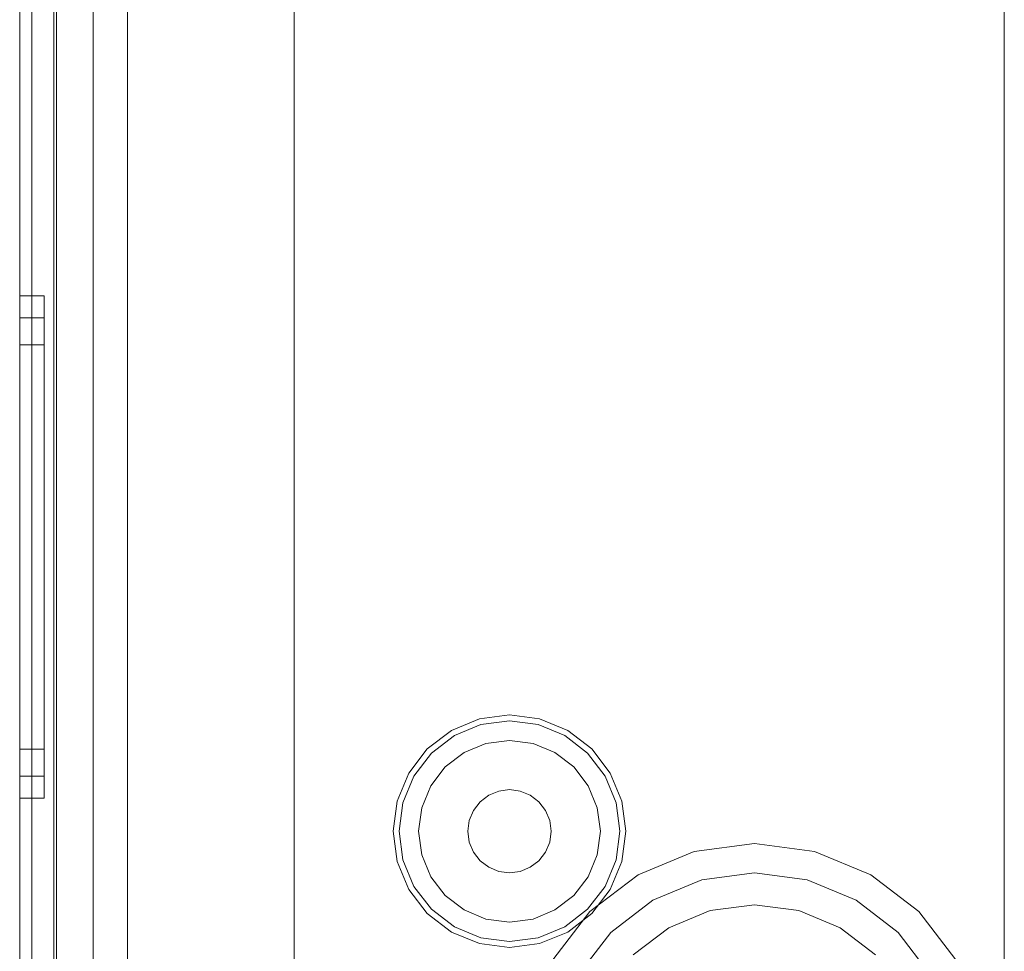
# Model space of a CAD drawing. Extents: x -634 to 300, y 62 to 1102.
# Tile 13 of 125: x -487.837 to -487.033, y 356.637 to 357.398. Entities that reach past the tile are written whole.
import ezdxf
from ezdxf.lldxf.tags import DXFTag

# ---------------------------------------------------------------- set-up
doc = ezdxf.new("R2010")
doc.units = 0
doc.layers.get('0').update_dxf_attribs({"lineweight": 13})
doc.layers.add('60- 61 allgemeine Ausstattung- 4 Terrassen', color=9, linetype='Continuous', lineweight=9, true_color=0x808080)
doc.layers.add('70 -71 Achsen- 1 Gebäudeachsen', color=7, linetype='STRICHPUNKT2-A06CPW00L0', lineweight=18)
tags = doc.linetypes.add('STRICHPUNKT2-A06CPW00L0', pattern=[12.7, 6.35, -3.175, 0, -3.175]).pattern_tags.tags
tags[10:11] = [DXFTag(74, 4), DXFTag(75, 0), DXFTag(340, '0'), DXFTag(46, 0.0), DXFTag(50, 0.0), DXFTag(44, 0.0), DXFTag(45, 0.0)]
tags[8:9] = [DXFTag(74, 4), DXFTag(75, 0), DXFTag(340, '0'), DXFTag(46, 0.0), DXFTag(50, 0.0), DXFTag(44, 0.0), DXFTag(45, 0.0)]
tags[6:7] = [DXFTag(74, 4), DXFTag(75, 0), DXFTag(340, '0'), DXFTag(46, 0.0), DXFTag(50, 0.0), DXFTag(44, 0.0), DXFTag(45, 0.0)]
tags[4:5] = [DXFTag(74, 4), DXFTag(75, 0), DXFTag(340, '0'), DXFTag(46, 0.0), DXFTag(50, 0.0), DXFTag(44, 0.0), DXFTag(45, 0.0)]

# ---------------------------------------------------------------- blocks, each defined once
blk = doc.blocks.new('Referenz-A06CPW02L0')
at = {"layer": '60- 61 allgemeine Ausstattung- 4 Terrassen', "color": 0}
blk.add_line((-487.61333, 205.4835), (-487.61333, 367.8833), dxfattribs=at)
at = {"layer": '70 -71 Achsen- 1 Gebäudeachsen', "color": 0, "linetype": 'STRICHPUNKT2-A06CPW00L0', "ltscale": 0.18}
blk.add_line((-487.03333, 1075.8235), (-487.03333, 76.3835), dxfattribs=at)
blk = doc.blocks.new('Blockreferenz-A06CPW2EL0')
at = {"color": 9, "linetype": 'ByBlock', "lineweight": -2, "ltscale": 0.13, "true_color": 0xc1c9c4}
for p, q in [((-487.83739, 359.38539), (-487.83739, 356.08539)), ((-487.83739, 356.08539), (-487.83739, 359.38539)), ((-487.80939, 356.08539), (-487.80939, 359.38539)), ((-487.83739, 356.20539), (-487.83739, 359.26539)), ((-487.82739, 356.20539), (-487.82739, 359.26539)), ((-487.80939, 359.20939), (-487.80939, 356.26139)), ((-487.77739, 356.26139), (-487.77739, 359.20939)), ((-487.83739, 357.73539), (-487.83739, 356.20539)), ((-487.83739, 357.73539), (-487.83739, 356.19539)), ((-487.83739, 356.19539), (-487.83739, 357.73539)), ((-487.82739, 356.20539), (-487.82739, 357.73539)), ((-487.82739, 356.19539), (-487.82739, 357.73539)), ((-487.82739, 357.73539), (-487.82739, 356.19539)), ((-487.77739, 357.47039), (-487.77739, 356.41539)), ((-487.74939, 357.47039), (-487.74939, 356.43706)), ((-487.74939, 356.41539), (-487.74939, 357.47039)), ((-487.80739, 356.08539), (-487.80739, 357.43539)), ((-487.81739, 357.17239), (-487.83739, 357.17239)), ((-487.83739, 357.17239), (-487.83739, 357.1654)), ((-487.83739, 357.1654), (-487.83739, 357.17239)), ((-487.81739, 357.16845), (-487.81739, 357.17239)), ((-487.81739, 357.16845), (-487.81739, 357.17239)), ((-487.83739, 357.1654), (-487.83739, 357.14492)), ((-487.83739, 357.14492), (-487.83739, 357.1654)), ((-487.81739, 357.15678), (-487.81739, 357.16845)), ((-487.81739, 357.15678), (-487.81739, 357.16845)), ((-487.81739, 357.13784), (-487.81739, 357.15678)), ((-487.81739, 357.13784), (-487.81739, 357.15678)), ((-487.81739, 357.15439), (-487.83739, 357.15439)), ((-487.83739, 357.15439), (-487.83739, 357.14801)), ((-487.83739, 357.14801), (-487.83739, 357.15439)), ((-487.83739, 357.14801), (-487.83739, 357.12933)), ((-487.83739, 357.12933), (-487.83739, 357.14801)), ((-487.81739, 357.15079), (-487.81739, 357.15439)), ((-487.81739, 357.15079), (-487.81739, 357.15439)), ((-487.81739, 357.14015), (-487.81739, 357.15079)), ((-487.81739, 357.14015), (-487.81739, 357.15079)), ((-487.83739, 357.14492), (-487.83739, 357.11234)), ((-487.83739, 357.11234), (-487.83739, 357.14492)), ((-487.81739, 357.12287), (-487.81739, 357.14015)), ((-487.81739, 357.12287), (-487.81739, 357.14015)), ((-487.83739, 357.13239), (-487.83739, 357.12676)), ((-487.81739, 357.13239), (-487.83739, 357.13239)), ((-487.83739, 357.12676), (-487.83739, 357.13239)), ((-487.81739, 357.11234), (-487.81739, 357.13784)), ((-487.81739, 357.11234), (-487.81739, 357.13784)), ((-487.81739, 357.12676), (-487.81739, 357.13239)), ((-487.81739, 357.12676), (-487.81739, 357.13239)), ((-487.83739, 357.12933), (-487.83739, 357.09962)), ((-487.83739, 357.09962), (-487.83739, 357.12933)), ((-487.83739, 357.12676), (-487.83739, 357.11028)), ((-487.83739, 357.11028), (-487.83739, 357.12676)), ((-487.81739, 357.11028), (-487.81739, 357.12676)), ((-487.81739, 357.11028), (-487.81739, 357.12676)), ((-487.81739, 357.09962), (-487.81739, 357.12287)), ((-487.81739, 357.09962), (-487.81739, 357.12287)), ((-487.83739, 357.11234), (-487.83739, 357.06989)), ((-487.83739, 357.06989), (-487.83739, 357.11234)), ((-487.83739, 357.11028), (-487.83739, 357.08406)), ((-487.83739, 357.08406), (-487.83739, 357.11028)), ((-487.81739, 357.08128), (-487.81739, 357.11234)), ((-487.81739, 357.08128), (-487.81739, 357.11234)), ((-487.81739, 357.08406), (-487.81739, 357.11028)), ((-487.81739, 357.08406), (-487.81739, 357.11028)), ((-487.83739, 357.09962), (-487.83739, 357.06089)), ((-487.83739, 357.06089), (-487.83739, 357.09962)), ((-487.81739, 357.07128), (-487.81739, 357.09962)), ((-487.81739, 357.07128), (-487.81739, 357.09962)), ((-487.83739, 357.08406), (-487.83739, 357.04989)), ((-487.83739, 357.04989), (-487.83739, 357.08406)), ((-487.81739, 357.04989), (-487.81739, 357.08406)), ((-487.81739, 357.04989), (-487.81739, 357.08406)), ((-487.81739, 357.04584), (-487.81739, 357.08128)), ((-487.81739, 357.04584), (-487.81739, 357.08128)), ((-487.83739, 357.06989), (-487.83739, 357.02044)), ((-487.83739, 357.02044), (-487.83739, 357.06989)), ((-487.81739, 357.03895), (-487.81739, 357.07128)), ((-487.81739, 357.03895), (-487.81739, 357.07128)), ((-487.83739, 357.06089), (-487.83739, 357.01579)), ((-487.83739, 357.01579), (-487.83739, 357.06089)), ((-487.83739, 357.04989), (-487.83739, 357.01009)), ((-487.83739, 357.01009), (-487.83739, 357.04989)), ((-487.81739, 357.01009), (-487.81739, 357.04989)), ((-487.81739, 357.01009), (-487.81739, 357.04989)), ((-487.81739, 357.00738), (-487.81739, 357.04584)), ((-487.81739, 357.00738), (-487.81739, 357.04584)), ((-487.81739, 357.00387), (-487.81739, 357.03895)), ((-487.81739, 357.00387), (-487.81739, 357.03895)), ((-487.83739, 357.02044), (-487.83739, 356.96739)), ((-487.83739, 356.96739), (-487.83739, 357.02044)), ((-487.83739, 357.01579), (-487.83739, 356.96739)), ((-487.83739, 356.96739), (-487.83739, 357.01579)), ((-487.83739, 357.01009), (-487.83739, 356.96739)), ((-487.83739, 356.96739), (-487.83739, 357.01009)), ((-487.81739, 356.96739), (-487.81739, 357.01009)), ((-487.81739, 356.96739), (-487.81739, 357.01009)), ((-487.81739, 356.96739), (-487.81739, 357.00738)), ((-487.81739, 356.96739), (-487.81739, 357.00738)), ((-487.81739, 356.96739), (-487.81739, 357.00387)), ((-487.81739, 356.96739), (-487.81739, 357.00387)), ((-487.83739, 356.96739), (-487.83739, 356.91899)), ((-487.83739, 356.96739), (-487.83739, 356.91433)), ((-487.83739, 356.96739), (-487.83739, 356.92468)), ((-487.83739, 356.91899), (-487.83739, 356.96739)), ((-487.83739, 356.91433), (-487.83739, 356.96739)), ((-487.83739, 356.92468), (-487.83739, 356.96739)), ((-487.81739, 356.9309), (-487.81739, 356.96739)), ((-487.81739, 356.92739), (-487.81739, 356.96739)), ((-487.81739, 356.92468), (-487.81739, 356.96739)), ((-487.81739, 356.9309), (-487.81739, 356.96739)), ((-487.81739, 356.92739), (-487.81739, 356.96739)), ((-487.81739, 356.92468), (-487.81739, 356.96739)), ((-487.81739, 356.89582), (-487.81739, 356.9309)), ((-487.81739, 356.89582), (-487.81739, 356.9309)), ((-487.83739, 356.92468), (-487.83739, 356.88489)), ((-487.83739, 356.88489), (-487.83739, 356.92468)), ((-487.81739, 356.88894), (-487.81739, 356.92739)), ((-487.81739, 356.88894), (-487.81739, 356.92739)), ((-487.81739, 356.88489), (-487.81739, 356.92468)), ((-487.81739, 356.88489), (-487.81739, 356.92468)), ((-487.83739, 356.91899), (-487.83739, 356.87389)), ((-487.83739, 356.87389), (-487.83739, 356.91899)), ((-487.83739, 356.91433), (-487.83739, 356.86489)), ((-487.83739, 356.86489), (-487.83739, 356.91433)), ((-487.81739, 356.86349), (-487.81739, 356.89582)), ((-487.81739, 356.86349), (-487.81739, 356.89582)), ((-487.83739, 356.88489), (-487.83739, 356.85071)), ((-487.83739, 356.85071), (-487.83739, 356.88489)), ((-487.81739, 356.85349), (-487.81739, 356.88894)), ((-487.81739, 356.85349), (-487.81739, 356.88894)), ((-487.81739, 356.85071), (-487.81739, 356.88489)), ((-487.81739, 356.85071), (-487.81739, 356.88489)), ((-487.83739, 356.87389), (-487.83739, 356.83516)), ((-487.83739, 356.83516), (-487.83739, 356.87389)), ((-487.83739, 356.86489), (-487.83739, 356.82243)), ((-487.83739, 356.82243), (-487.83739, 356.86489)), ((-487.81739, 356.83516), (-487.81739, 356.86349)), ((-487.81739, 356.83516), (-487.81739, 356.86349)), ((-487.83739, 356.85071), (-487.83739, 356.82449)), ((-487.83739, 356.82449), (-487.83739, 356.85071)), ((-487.81739, 356.82243), (-487.81739, 356.85349)), ((-487.81739, 356.82243), (-487.81739, 356.85349)), ((-487.81739, 356.82449), (-487.81739, 356.85071)), ((-487.81739, 356.82449), (-487.81739, 356.85071)), ((-487.83739, 356.83516), (-487.83739, 356.80544)), ((-487.83739, 356.80544), (-487.83739, 356.83516)), ((-487.81739, 356.8119), (-487.81739, 356.83516)), ((-487.81739, 356.8119), (-487.81739, 356.83516)), ((-487.46197, 356.82715), (-487.48489, 356.81766)), ((-487.43739, 356.83039), (-487.46197, 356.82715)), ((-487.4128, 356.82715), (-487.43739, 356.83039)), ((-487.38989, 356.81766), (-487.4128, 356.82715)), ((-487.83739, 356.82449), (-487.83739, 356.80801)), ((-487.83739, 356.80801), (-487.83739, 356.82449)), ((-487.83739, 356.82243), (-487.83739, 356.78985)), ((-487.83739, 356.78985), (-487.83739, 356.82243)), ((-487.81739, 356.80801), (-487.81739, 356.82449)), ((-487.81739, 356.80801), (-487.81739, 356.82449)), ((-487.81739, 356.79694), (-487.81739, 356.82243)), ((-487.81739, 356.79694), (-487.81739, 356.82243)), ((-487.48489, 356.81766), (-487.50456, 356.80256)), ((-487.48244, 356.81343), (-487.46071, 356.82243)), ((-487.46071, 356.82243), (-487.43739, 356.8255)), ((-487.43739, 356.8255), (-487.41406, 356.82243)), ((-487.41406, 356.82243), (-487.39233, 356.81343)), ((-487.37021, 356.80256), (-487.38989, 356.81766)), ((-487.81739, 356.79462), (-487.81739, 356.8119)), ((-487.81739, 356.79462), (-487.81739, 356.8119)), ((-487.5011, 356.7991), (-487.48244, 356.81343)), ((-487.39233, 356.81343), (-487.37367, 356.7991)), ((-487.83739, 356.80801), (-487.83739, 356.80239)), ((-487.83739, 356.80239), (-487.83739, 356.80801)), ((-487.83739, 356.80544), (-487.83739, 356.78676)), ((-487.83739, 356.78676), (-487.83739, 356.80544)), ((-487.83739, 356.80239), (-487.81739, 356.80239)), ((-487.81739, 356.80239), (-487.81739, 356.80801)), ((-487.81739, 356.80239), (-487.81739, 356.80801)), ((-487.50456, 356.80256), (-487.51966, 356.78289)), ((-487.45659, 356.80706), (-487.47449, 356.79965)), ((-487.45659, 356.80706), (-487.47449, 356.79965)), ((-487.43739, 356.80959), (-487.45659, 356.80706)), ((-487.43739, 356.80959), (-487.45659, 356.80706)), ((-487.41818, 356.80706), (-487.43739, 356.80959)), ((-487.41818, 356.80706), (-487.43739, 356.80959)), ((-487.40029, 356.79965), (-487.41818, 356.80706)), ((-487.40029, 356.79965), (-487.41818, 356.80706)), ((-487.35511, 356.78289), (-487.37021, 356.80256)), ((-487.81739, 356.77799), (-487.81739, 356.79694)), ((-487.81739, 356.77799), (-487.81739, 356.79694)), ((-487.81739, 356.78398), (-487.81739, 356.79462)), ((-487.81739, 356.78398), (-487.81739, 356.79462)), ((-487.51542, 356.78044), (-487.5011, 356.7991)), ((-487.47449, 356.79965), (-487.48985, 356.78785)), ((-487.47449, 356.79965), (-487.48985, 356.78785)), ((-487.38492, 356.78785), (-487.40029, 356.79965)), ((-487.38492, 356.78785), (-487.40029, 356.79965)), ((-487.37367, 356.7991), (-487.35935, 356.78044)), ((-487.83739, 356.78985), (-487.83739, 356.76937)), ((-487.83739, 356.76937), (-487.83739, 356.78985)), ((-487.83739, 356.78676), (-487.83739, 356.78039)), ((-487.83739, 356.78039), (-487.83739, 356.78676)), ((-487.48985, 356.78785), (-487.50164, 356.77249)), ((-487.48985, 356.78785), (-487.50164, 356.77249)), ((-487.37313, 356.77249), (-487.38492, 356.78785)), ((-487.37313, 356.77249), (-487.38492, 356.78785)), ((-487.83739, 356.78039), (-487.81739, 356.78039)), ((-487.81739, 356.78039), (-487.81739, 356.78398)), ((-487.81739, 356.78039), (-487.81739, 356.78398)), ((-487.81739, 356.76633), (-487.81739, 356.77799)), ((-487.81739, 356.76633), (-487.81739, 356.77799)), ((-487.51966, 356.78289), (-487.52915, 356.75997)), ((-487.52443, 356.75871), (-487.51542, 356.78044)), ((-487.35935, 356.78044), (-487.35034, 356.75871)), ((-487.34562, 356.75997), (-487.35511, 356.78289)), ((-487.50164, 356.77249), (-487.50906, 356.75459)), ((-487.50164, 356.77249), (-487.50906, 356.75459)), ((-487.36571, 356.75459), (-487.37313, 356.77249)), ((-487.36571, 356.75459), (-487.37313, 356.77249)), ((-487.83739, 356.76937), (-487.83739, 356.76239)), ((-487.83739, 356.76239), (-487.83739, 356.76937)), ((-487.83739, 356.76239), (-487.81739, 356.76239)), ((-487.81739, 356.76239), (-487.81739, 356.76633)), ((-487.81739, 356.76239), (-487.81739, 356.76633)), ((-487.45439, 356.76483), (-487.46143, 356.75943)), ((-487.46143, 356.75943), (-487.45439, 356.76483)), ((-487.44619, 356.76823), (-487.45439, 356.76483)), ((-487.45439, 356.76483), (-487.44619, 356.76823)), ((-487.43739, 356.76939), (-487.44619, 356.76823)), ((-487.44619, 356.76823), (-487.43739, 356.76939)), ((-487.42859, 356.76823), (-487.43739, 356.76939)), ((-487.43739, 356.76939), (-487.42859, 356.76823)), ((-487.42039, 356.76483), (-487.42859, 356.76823)), ((-487.42859, 356.76823), (-487.42039, 356.76483)), ((-487.41334, 356.75943), (-487.42039, 356.76483)), ((-487.42039, 356.76483), (-487.41334, 356.75943)), ((-487.52915, 356.75997), (-487.53239, 356.73539)), ((-487.5275, 356.73539), (-487.52443, 356.75871)), ((-487.50906, 356.75459), (-487.51159, 356.73539)), ((-487.50906, 356.75459), (-487.51159, 356.73539)), ((-487.46143, 356.75943), (-487.46683, 356.75239)), ((-487.46683, 356.75239), (-487.46143, 356.75943)), ((-487.40794, 356.75239), (-487.41334, 356.75943)), ((-487.41334, 356.75943), (-487.40794, 356.75239)), ((-487.36319, 356.73539), (-487.36571, 356.75459)), ((-487.36319, 356.73539), (-487.36571, 356.75459)), ((-487.35034, 356.75871), (-487.34727, 356.73539)), ((-487.34239, 356.73539), (-487.34562, 356.75997)), ((-487.46683, 356.75239), (-487.47023, 356.74419)), ((-487.47023, 356.74419), (-487.46683, 356.75239)), ((-487.40454, 356.74419), (-487.40794, 356.75239)), ((-487.40794, 356.75239), (-487.40454, 356.74419)), ((-487.47023, 356.74419), (-487.47139, 356.73539)), ((-487.47139, 356.73539), (-487.47023, 356.74419)), ((-487.40339, 356.73539), (-487.40454, 356.74419)), ((-487.40454, 356.74419), (-487.40339, 356.73539)), ((-487.53239, 356.73539), (-487.52915, 356.7108)), ((-487.52443, 356.71206), (-487.5275, 356.73539)), ((-487.51159, 356.73539), (-487.50906, 356.71618)), ((-487.51159, 356.73539), (-487.50906, 356.71618)), ((-487.47139, 356.73539), (-487.47023, 356.72659)), ((-487.47023, 356.72659), (-487.47139, 356.73539)), ((-487.40454, 356.72659), (-487.40339, 356.73539)), ((-487.40339, 356.73539), (-487.40454, 356.72659)), ((-487.36571, 356.71618), (-487.36319, 356.73539)), ((-487.36571, 356.71618), (-487.36319, 356.73539)), ((-487.34727, 356.73539), (-487.35034, 356.71206)), ((-487.34562, 356.7108), (-487.34239, 356.73539)), ((-487.47023, 356.72659), (-487.46683, 356.71839)), ((-487.46683, 356.71839), (-487.47023, 356.72659)), ((-487.40794, 356.71839), (-487.40454, 356.72659)), ((-487.40454, 356.72659), (-487.40794, 356.71839)), ((-487.23739, 356.72539), (-487.28656, 356.71891)), ((-487.23739, 356.72539), (-487.28656, 356.71891)), ((-487.18821, 356.71891), (-487.23739, 356.72539)), ((-487.18821, 356.71891), (-487.23739, 356.72539)), ((-487.50906, 356.71618), (-487.50164, 356.69829)), ((-487.50906, 356.71618), (-487.50164, 356.69829)), ((-487.46683, 356.71839), (-487.46143, 356.71134)), ((-487.46143, 356.71134), (-487.46683, 356.71839)), ((-487.41334, 356.71134), (-487.40794, 356.71839)), ((-487.40794, 356.71839), (-487.41334, 356.71134)), ((-487.37313, 356.69829), (-487.36571, 356.71618)), ((-487.37313, 356.69829), (-487.36571, 356.71618)), ((-487.28656, 356.71891), (-487.33239, 356.69993)), ((-487.28656, 356.71891), (-487.33239, 356.69993)), ((-487.14239, 356.69993), (-487.18821, 356.71891)), ((-487.14239, 356.69993), (-487.18821, 356.71891)), ((-487.52915, 356.7108), (-487.51966, 356.68789)), ((-487.51542, 356.69033), (-487.52443, 356.71206)), ((-487.46143, 356.71134), (-487.45439, 356.70594)), ((-487.45439, 356.70594), (-487.46143, 356.71134)), ((-487.45439, 356.70594), (-487.44619, 356.70255)), ((-487.44619, 356.70255), (-487.45439, 356.70594)), ((-487.42859, 356.70255), (-487.42039, 356.70594)), ((-487.42039, 356.70594), (-487.42859, 356.70255)), ((-487.42039, 356.70594), (-487.41334, 356.71134)), ((-487.41334, 356.71134), (-487.42039, 356.70594)), ((-487.35034, 356.71206), (-487.35935, 356.69033)), ((-487.35511, 356.68789), (-487.34562, 356.7108)), ((-487.50164, 356.69829), (-487.48985, 356.68292)), ((-487.50164, 356.69829), (-487.48985, 356.68292)), ((-487.44619, 356.70255), (-487.43739, 356.70139)), ((-487.43739, 356.70139), (-487.44619, 356.70255)), ((-487.43739, 356.70139), (-487.42859, 356.70255)), ((-487.42859, 356.70255), (-487.43739, 356.70139)), ((-487.38492, 356.68292), (-487.37313, 356.69829)), ((-487.38492, 356.68292), (-487.37313, 356.69829)), ((-487.33239, 356.69993), (-487.37174, 356.66974)), ((-487.33239, 356.69993), (-487.37174, 356.66974)), ((-487.28035, 356.69573), (-487.23739, 356.70139)), ((-487.23739, 356.70139), (-487.28035, 356.69573)), ((-487.23739, 356.70139), (-487.19442, 356.69573)), ((-487.19442, 356.69573), (-487.23739, 356.70139)), ((-487.10303, 356.66974), (-487.14239, 356.69993)), ((-487.10303, 356.66974), (-487.14239, 356.69993)), ((-487.5011, 356.67167), (-487.51542, 356.69033)), ((-487.35935, 356.69033), (-487.37367, 356.67167)), ((-487.32039, 356.67915), (-487.28035, 356.69573)), ((-487.28035, 356.69573), (-487.32039, 356.67915)), ((-487.19442, 356.69573), (-487.15439, 356.67915)), ((-487.15439, 356.67915), (-487.19442, 356.69573)), ((-487.51966, 356.68789), (-487.50456, 356.66821)), ((-487.48985, 356.68292), (-487.47449, 356.67113)), ((-487.48985, 356.68292), (-487.47449, 356.67113)), ((-487.40029, 356.67113), (-487.38492, 356.68292)), ((-487.40029, 356.67113), (-487.38492, 356.68292)), ((-487.37021, 356.66821), (-487.35511, 356.68789)), ((-487.35476, 356.65277), (-487.32039, 356.67915)), ((-487.32039, 356.67915), (-487.35476, 356.65277)), ((-487.23739, 356.67539), (-487.27362, 356.67062)), ((-487.27362, 356.67062), (-487.23739, 356.67539)), ((-487.20115, 356.67062), (-487.23739, 356.67539)), ((-487.23739, 356.67539), (-487.20115, 356.67062)), ((-487.15439, 356.67915), (-487.12001, 356.65277)), ((-487.12001, 356.65277), (-487.15439, 356.67915)), ((-487.50456, 356.66821), (-487.48489, 356.65311)), ((-487.48244, 356.65735), (-487.5011, 356.67167)), ((-487.47449, 356.67113), (-487.45659, 356.66371)), ((-487.47449, 356.67113), (-487.45659, 356.66371)), ((-487.41818, 356.66371), (-487.40029, 356.67113)), ((-487.41818, 356.66371), (-487.40029, 356.67113)), ((-487.37174, 356.66974), (-487.40193, 356.63039)), ((-487.37174, 356.66974), (-487.40193, 356.63039)), ((-487.37367, 356.67167), (-487.39233, 356.65735)), ((-487.38989, 356.65311), (-487.37021, 356.66821)), ((-487.27362, 356.67062), (-487.30739, 356.65663)), ((-487.30739, 356.65663), (-487.27362, 356.67062)), ((-487.16739, 356.65663), (-487.20115, 356.67062)), ((-487.20115, 356.67062), (-487.16739, 356.65663)), ((-487.07284, 356.63039), (-487.10303, 356.66974)), ((-487.07284, 356.63039), (-487.10303, 356.66974)), ((-487.46071, 356.64835), (-487.48244, 356.65735)), ((-487.45659, 356.66371), (-487.43739, 356.66119)), ((-487.45659, 356.66371), (-487.43739, 356.66119)), ((-487.43739, 356.66119), (-487.41818, 356.66371)), ((-487.43739, 356.66119), (-487.41818, 356.66371)), ((-487.39233, 356.65735), (-487.41406, 356.64835)), ((-487.48489, 356.65311), (-487.46197, 356.64362)), ((-487.4128, 356.64362), (-487.38989, 356.65311)), ((-487.38115, 356.61839), (-487.35476, 356.65277)), ((-487.35476, 356.65277), (-487.38115, 356.61839)), ((-487.30739, 356.65663), (-487.33638, 356.63438)), ((-487.33638, 356.63438), (-487.30739, 356.65663)), ((-487.13839, 356.63438), (-487.16739, 356.65663)), ((-487.16739, 356.65663), (-487.13839, 356.63438)), ((-487.12001, 356.65277), (-487.09362, 356.61839)), ((-487.09362, 356.61839), (-487.12001, 356.65277)), ((-487.46197, 356.64362), (-487.43739, 356.64039)), ((-487.43739, 356.64528), (-487.46071, 356.64835)), ((-487.41406, 356.64835), (-487.43739, 356.64528)), ((-487.43739, 356.64039), (-487.4128, 356.64362))]:
    blk.add_line(p, q, dxfattribs=at)

msp = doc.modelspace()

# ---------------------------------------------------------------- block references
at = {"color": 8, "lineweight": 13, "ltscale": 0.13, "true_color": 0x808080}
msp.add_blockref('Referenz-A06CPW02L0', (0, 0), dxfattribs=at)
at = {"ltscale": 0.13}
msp.add_blockref('Blockreferenz-A06CPW2EL0', (0, 0), dxfattribs=at)

doc.saveas('drawing.dxf')
